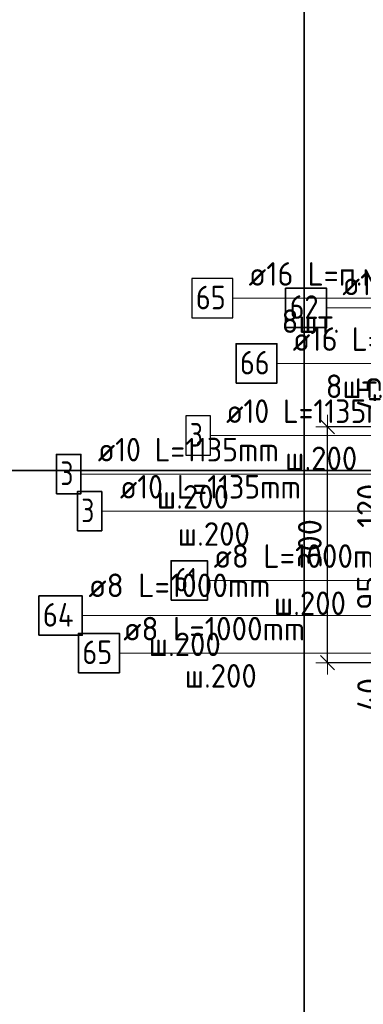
# Model space of a CAD drawing. Header units: metres. Extents: x -38 to 100, y -15 to 21.
# Tile 167 of 246: x 71.614 to 72.051, y 5.898 to 7.149. Entities that reach past the tile are written whole.
import ezdxf

# ---------------------------------------------------------------- set-up
doc = ezdxf.new("R2010")
doc.units = ezdxf.units.M
doc.header["$PDMODE"] = 65
for name, color, linetype, lineweight in [('XR$3$Арм.стержн. Арматура края', 96, 'Continuous', 35), ('XR$3$Арм.стержн. Хомут', 240, 'Continuous', 35), ('XR$3$Арм.стержн.горизонт. 1', 180, 'Continuous', 35), ('XR$4$Арм.стержн. Арматура края', 96, 'Continuous', 35), ('XR$4$Арм.стержн. Хомут', 240, 'Continuous', 35), ('XR$4$Арм.стержн.горизонт. 1', 180, 'Continuous', 35), ('XR$5$Текст_ примечание', 7, 'Continuous', 13), ('XR$6$Арм.стержн. Арматура края', 96, 'Continuous', 35), ('XR$6$Арм.стержн. Хомут', 240, 'Continuous', 35), ('XR$6$Арм.стержн.горизонт. 1', 180, 'Continuous', 35), ('XR$6$Размерная линия (1)', 7, 'Continuous', 13), ('XR$7$Текст_ примечание', 7, 'Continuous', 13)]:
    doc.layers.add(name, color=color, linetype=linetype, lineweight=lineweight)
doc.styles.add('ISOCPEUR', font='txt')
doc.dimstyles.new('DIMSTYLE_12', dxfattribs={"dimtxt": 0.03, "dimasz": 0.03, "dimexe": 0, "dimexo": 0, "dimgap": 0.015, "dimtad": 2, "dimdec": 0, "dimlfac": 1000, "dimrnd": 1, "dimzin": 12, "dimdsep": 46, "dimtxsty": 'ISOCPEUR', "dimblk1": 'ALL_ML_STRICH', "dimblk2": 'ALL_ML_STRICH', "dimsah": 1, "dimcen": 0, "dimclrd": 7, "dimclre": 256, "dimclrt": 7, "dimadec": 0, "dimazin": 0, "dimtfac": 1, "dimtdec": 0, "dimtix": 1, "dimtmove": 2, "dimatfit": 3, "dimfxl": 0, "dimtzin": 0, "dimlwd": 0, "dimlwe": -3, "dimarcsym": 0})
doc.dimstyles.new('DIMSTYLE_14', dxfattribs={"dimtxt": 0.03, "dimasz": 0.03, "dimexe": 0, "dimexo": 0, "dimgap": 0.015, "dimtad": 2, "dimdec": 0, "dimlfac": 1000, "dimrnd": 1, "dimzin": 12, "dimdsep": 46, "dimtxsty": 'ISOCPEUR', "dimblk1": 'ALL_ML_STRICH', "dimblk2": 'ALL_ML_STRICH', "dimsah": 1, "dimcen": 0, "dimclrd": 7, "dimclre": 256, "dimclrt": 7, "dimadec": 0, "dimazin": 0, "dimtfac": 1, "dimtdec": 0, "dimtix": 1, "dimtmove": 2, "dimatfit": 3, "dimfxl": 0, "dimtvp": 1.2, "dimtzin": 0, "dimlwd": 0, "dimlwe": -3, "dimarcsym": 0})

# ---------------------------------------------------------------- blocks, each defined once
blk = doc.blocks.new('ALL_ML_STRICH')
at = {"color": 0, "linetype": 'ByBlock', "lineweight": -2}
for p, q in [((0, -0.5), (0, 0.5)), ((-1, 0), (0.5, 0)), ((-0.3, -0.3), (0.3, 0.3))]:
    blk.add_line(p, q, dxfattribs=at)
blk = doc.blocks.new('*D702')
at = {"layer": 'DEFPOINTS', "color": 7, "linetype": 'Continuous', "lineweight": 13, "transparency": 33554687}
for p in [(72.1258, 6.6319), (72.0055, 6.3319), (72.1258, 6.3319)]:
    blk.add_point(p, dxfattribs=at)
at = {"layer": 'XR$6$Размерная линия (1)', "color": 9, "linetype": 'Continuous', "lineweight": -2, "true_color": 0xc7c7c7, "transparency": 33554687}
for p, q in [((72.1058, 6.6319), (72.0055, 6.6319)), ((72.1058, 6.3319), (72.0055, 6.3319))]:
    blk.add_line(p, q, dxfattribs=at)
at = {"layer": 'XR$6$Размерная линия (1)', "color": 7, "linetype": 'Continuous', "lineweight": -2, "transparency": 33554687}
blk.add_line((72.0055, 6.3319), (72.0055, 6.6319), dxfattribs=at)
at = {"layer": 'XR$6$Размерная линия (1)', "color": 7, "linetype": 'Continuous', "lineweight": 13, "transparency": 33554687, "xscale": 0.03, "yscale": 0.03, "zscale": 0.03}
for p, rotation in [((72.0055, 6.6319), 90), ((72.0055, 6.3319), 270)]:
    blk.add_blockref('ALL_ML_STRICH', p, dxfattribs=dict(at, rotation=rotation))
at = {"layer": 'XR$6$Размерная линия (1)', "color": 7, "linetype": 'Continuous', "lineweight": 13, "transparency": 33554687, "insert": (71.983, 6.4834), "char_height": 0.03, "width": 0.09, "attachment_point": 5, "rotation": 90, "style": 'ISOCPEUR'}
blk.add_mtext('\\A1;{300}', dxfattribs=at)
blk = doc.blocks.new('*D817')
at = {"layer": 'DEFPOINTS', "color": 7, "linetype": 'Continuous', "lineweight": 13, "transparency": 33554687}
for p in [(72.1657, 6.3719), (72.0805, 6.3319), (72.1258, 6.3319)]:
    blk.add_point(p, dxfattribs=at)
at = {"layer": 'XR$6$Размерная линия (1)', "color": 9, "linetype": 'Continuous', "lineweight": -2, "true_color": 0xc7c7c7, "transparency": 33554687}
for p, q in [((72.1457, 6.3719), (72.0805, 6.3719)), ((72.1058, 6.3319), (72.0805, 6.3319))]:
    blk.add_line(p, q, dxfattribs=at)
at = {"layer": 'XR$6$Размерная линия (1)', "color": 7, "linetype": 'Continuous', "lineweight": -2, "transparency": 33554687}
blk.add_line((72.0805, 6.3319), (72.0805, 6.3719), dxfattribs=at)
at = {"layer": 'XR$6$Размерная линия (1)', "color": 7, "linetype": 'Continuous', "lineweight": 13, "transparency": 33554687, "xscale": 0.03, "yscale": 0.03, "zscale": 0.03}
for p, rotation in [((72.0805, 6.3719), 90), ((72.0805, 6.3319), 270)]:
    blk.add_blockref('ALL_ML_STRICH', p, dxfattribs=dict(at, rotation=rotation))
at = {"layer": 'XR$6$Размерная линия (1)', "color": 7, "linetype": 'Continuous', "lineweight": 13, "transparency": 33554687, "insert": (72.0582, 6.291), "char_height": 0.03, "width": 0.06, "attachment_point": 5, "rotation": 90, "style": 'ISOCPEUR'}
blk.add_mtext('\\A1;{40}', dxfattribs=at)
blk = doc.blocks.new('*D818')
at = {"layer": 'DEFPOINTS', "color": 7, "linetype": 'Continuous', "lineweight": 13, "transparency": 33554687}
for p in [(72.1657, 6.4669), (72.0805, 6.3719), (72.1657, 6.3719)]:
    blk.add_point(p, dxfattribs=at)
at = {"layer": 'XR$6$Размерная линия (1)', "color": 9, "linetype": 'Continuous', "lineweight": -2, "true_color": 0xc7c7c7, "transparency": 33554687}
for p, q in [((72.1457, 6.4669), (72.0805, 6.4669)), ((72.1457, 6.3719), (72.0805, 6.3719))]:
    blk.add_line(p, q, dxfattribs=at)
at = {"layer": 'XR$6$Размерная линия (1)', "color": 7, "linetype": 'Continuous', "lineweight": -2, "transparency": 33554687}
blk.add_line((72.0805, 6.3719), (72.0805, 6.4669), dxfattribs=at)
at = {"layer": 'XR$6$Размерная линия (1)', "color": 7, "linetype": 'Continuous', "lineweight": 13, "transparency": 33554687, "xscale": 0.03, "yscale": 0.03, "zscale": 0.03}
for p, rotation in [((72.0805, 6.4669), 90), ((72.0805, 6.3719), 270)]:
    blk.add_blockref('ALL_ML_STRICH', p, dxfattribs=dict(at, rotation=rotation))
at = {"layer": 'XR$6$Размерная линия (1)', "color": 7, "linetype": 'Continuous', "lineweight": 13, "transparency": 33554687, "insert": (72.058, 6.4209), "char_height": 0.03, "width": 0.06, "attachment_point": 5, "rotation": 90, "style": 'ISOCPEUR'}
blk.add_mtext('\\A1;{95}', dxfattribs=at)
blk = doc.blocks.new('*D819')
at = {"layer": 'DEFPOINTS', "color": 7, "linetype": 'Continuous', "lineweight": 13, "transparency": 33554687}
for p in [(72.1658, 6.5869), (72.0805, 6.4669), (72.1657, 6.4669)]:
    blk.add_point(p, dxfattribs=at)
at = {"layer": 'XR$6$Размерная линия (1)', "color": 9, "linetype": 'Continuous', "lineweight": -2, "true_color": 0xc7c7c7, "transparency": 33554687}
for p, q in [((72.1458, 6.5869), (72.0805, 6.5869)), ((72.1457, 6.4669), (72.0805, 6.4669))]:
    blk.add_line(p, q, dxfattribs=at)
at = {"layer": 'XR$6$Размерная линия (1)', "color": 7, "linetype": 'Continuous', "lineweight": -2, "transparency": 33554687}
blk.add_line((72.0805, 6.4669), (72.0805, 6.5869), dxfattribs=at)
at = {"layer": 'XR$6$Размерная линия (1)', "color": 7, "linetype": 'Continuous', "lineweight": 13, "transparency": 33554687, "xscale": 0.03, "yscale": 0.03, "zscale": 0.03}
for p, rotation in [((72.0805, 6.5869), 90), ((72.0805, 6.4669), 270)]:
    blk.add_blockref('ALL_ML_STRICH', p, dxfattribs=dict(at, rotation=rotation))
at = {"layer": 'XR$6$Размерная линия (1)', "color": 7, "linetype": 'Continuous', "lineweight": 13, "transparency": 33554687, "insert": (72.058, 6.5314), "char_height": 0.03, "width": 0.09, "attachment_point": 5, "rotation": 90, "style": 'ISOCPEUR'}
blk.add_mtext('\\A1;{120}', dxfattribs=at)
blk = doc.blocks.new('*D820')
at = {"layer": 'DEFPOINTS', "color": 7, "linetype": 'Continuous', "lineweight": 13, "transparency": 33554687}
for p in [(72.1258, 6.6319), (72.0805, 6.5869), (72.1658, 6.5869)]:
    blk.add_point(p, dxfattribs=at)
at = {"layer": 'XR$6$Размерная линия (1)', "color": 9, "linetype": 'Continuous', "lineweight": -2, "true_color": 0xc7c7c7, "transparency": 33554687}
for p, q in [((72.1058, 6.6319), (72.0805, 6.6319)), ((72.1458, 6.5869), (72.0805, 6.5869))]:
    blk.add_line(p, q, dxfattribs=at)
at = {"layer": 'XR$6$Размерная линия (1)', "color": 7, "linetype": 'Continuous', "lineweight": -2, "transparency": 33554687}
blk.add_line((72.0805, 6.5869), (72.0805, 6.6319), dxfattribs=at)
at = {"layer": 'XR$6$Размерная линия (1)', "color": 7, "linetype": 'Continuous', "lineweight": 13, "transparency": 33554687, "xscale": 0.03, "yscale": 0.03, "zscale": 0.03}
for p, rotation in [((72.0805, 6.6319), 90), ((72.0805, 6.5869), 270)]:
    blk.add_blockref('ALL_ML_STRICH', p, dxfattribs=dict(at, rotation=rotation))
at = {"layer": 'XR$6$Размерная линия (1)', "color": 7, "linetype": 'Continuous', "lineweight": 13, "transparency": 33554687, "insert": (72.0581, 6.6742), "char_height": 0.03, "width": 0.06, "attachment_point": 5, "rotation": 90, "style": 'ISOCPEUR'}
blk.add_mtext('\\A1;{45}', dxfattribs=at)

msp = doc.modelspace()

# ---------------------------------------------------------------- linework, layer by layer
at = {"layer": 'XR$3$Арм.стержн. Арматура края', "color": 7, "linetype": 'Continuous', "lineweight": 13, "transparency": 33554687}
msp.add_line((71.8566, 6.6207), (72.1636, 6.6207), dxfattribs=at)
at = {"layer": 'XR$3$Арм.стержн. Арматура края', "color": 7, "linetype": 'Continuous', "lineweight": 25, "transparency": 33554687}
msp.add_lwpolyline([(71.8256, 6.5957), (71.8566, 6.5957), (71.8566, 6.6457), (71.8256, 6.6457), (71.8256, 6.5957)], dxfattribs=at)
at = {"layer": 'XR$3$Арм.стержн. Хомут', "color": 7, "linetype": 'Continuous', "lineweight": 13, "transparency": 33554687}
msp.add_line((71.8528, 6.4365), (72.1388, 6.4365), dxfattribs=at)
at = {"layer": 'XR$3$Арм.стержн. Хомут', "color": 7, "linetype": 'Continuous', "lineweight": 35, "transparency": 33554687}
msp.add_lwpolyline([(71.8068, 6.4115), (71.8528, 6.4115), (71.8528, 6.4615), (71.8068, 6.4615), (71.8068, 6.4115)], dxfattribs=at)
at = {"layer": 'XR$3$Арм.стержн.горизонт. 1', "color": 7, "linetype": 'Continuous', "lineweight": 13, "transparency": 33554687}
msp.add_line((72.0043, 6.7831), (72.2303, 6.7831), dxfattribs=at)
at = {"layer": 'XR$3$Арм.стержн.горизонт. 1', "color": 7, "linetype": 'Continuous', "lineweight": 35, "transparency": 33554687}
msp.add_lwpolyline([(71.9523, 6.7581), (72.0043, 6.7581), (72.0043, 6.8081), (71.9523, 6.8081), (71.9523, 6.7581)], dxfattribs=at)
at = {"layer": 'XR$4$Арм.стержн. Арматура края', "color": 7, "linetype": 'Continuous', "lineweight": 13, "transparency": 33554687}
for p, q in [((71.7187, 6.5246), (72.0287, 6.5246)), ((72.0287, 6.5246), (72.2443, 6.5246))]:
    msp.add_line(p, q, dxfattribs=at)
at = {"layer": 'XR$4$Арм.стержн. Арматура края', "color": 7, "linetype": 'Continuous', "lineweight": 35, "transparency": 33554687}
msp.add_lwpolyline([(71.6877, 6.4996), (71.7187, 6.4996), (71.7187, 6.5496), (71.6877, 6.5496), (71.6877, 6.4996)], dxfattribs=at)
at = {"layer": 'XR$4$Арм.стержн. Хомут', "color": 7, "linetype": 'Continuous', "lineweight": 13, "transparency": 33554687}
for p, q in [((71.741, 6.3442), (72.024, 6.3442)), ((72.024, 6.3442), (72.2433, 6.3442))]:
    msp.add_line(p, q, dxfattribs=at)
at = {"layer": 'XR$4$Арм.стержн. Хомут', "color": 7, "linetype": 'Continuous', "lineweight": 35, "transparency": 33554687}
msp.add_lwpolyline([(71.689, 6.3192), (71.741, 6.3192), (71.741, 6.3692), (71.689, 6.3692), (71.689, 6.3192)], dxfattribs=at)
at = {"layer": 'XR$4$Арм.стержн.горизонт. 1', "color": 7, "linetype": 'Continuous', "lineweight": 13, "transparency": 33554687}
msp.add_line((71.9412, 6.7124), (72.1672, 6.7124), dxfattribs=at)
at = {"layer": 'XR$4$Арм.стержн.горизонт. 1', "color": 7, "linetype": 'Continuous', "lineweight": 35, "transparency": 33554687}
msp.add_lwpolyline([(71.8892, 6.6874), (71.9412, 6.6874), (71.9412, 6.7374), (71.8892, 6.7374), (71.8892, 6.6874)], dxfattribs=at)
at = {"layer": 'XR$5$Текст_ примечание', "color": 7, "linetype": 'Continuous', "lineweight": 35, "transparency": 33554687}
for p, q in [((71.9757, 7.3764), (71.9757, 6.5764)), ((70.4757, 6.5764), (88.9757, 6.5764)), ((71.9757, 6.5764), (71.9757, 5.7764))]:
    msp.add_line(p, q, dxfattribs=at)
at = {"layer": 'XR$5$Текст_ примечание', "color": 7, "linetype": 'Continuous', "lineweight": 13, "transparency": 33554687}
msp.add_line((88.9757, 6.5764), (70.4757, 6.5764), dxfattribs=at)
at = {"layer": 'XR$6$Арм.стержн. Арматура края', "color": 7, "linetype": 'Continuous', "lineweight": 13, "transparency": 33554687}
for p, q in [((71.6921, 6.5718), (72.0021, 6.5718)), ((72.0021, 6.5718), (72.1558, 6.5718))]:
    msp.add_line(p, q, dxfattribs=at)
at = {"layer": 'XR$6$Арм.стержн. Арматура края', "color": 7, "linetype": 'Continuous', "lineweight": 35, "transparency": 33554687}
msp.add_lwpolyline([(71.6611, 6.5468), (71.6921, 6.5468), (71.6921, 6.5968), (71.6611, 6.5968), (71.6611, 6.5468)], dxfattribs=at)
at = {"layer": 'XR$6$Арм.стержн. Хомут', "color": 7, "linetype": 'Continuous', "lineweight": 13, "transparency": 33554687}
for p, q in [((71.6938, 6.3918), (71.9798, 6.3918)), ((71.9798, 6.3918), (72.1547, 6.3918))]:
    msp.add_line(p, q, dxfattribs=at)
at = {"layer": 'XR$6$Арм.стержн. Хомут', "color": 7, "linetype": 'Continuous', "lineweight": 35, "transparency": 33554687}
msp.add_lwpolyline([(71.6388, 6.3668), (71.6938, 6.3668), (71.6938, 6.4168), (71.6388, 6.4168), (71.6388, 6.3668)], dxfattribs=at)
at = {"layer": 'XR$6$Арм.стержн.горизонт. 1', "color": 7, "linetype": 'Continuous', "lineweight": 13, "transparency": 33554687}
msp.add_line((71.8852, 6.7952), (72.1112, 6.7952), dxfattribs=at)
at = {"layer": 'XR$6$Арм.стержн.горизонт. 1', "color": 7, "linetype": 'Continuous', "lineweight": 25, "transparency": 33554687}
msp.add_lwpolyline([(71.8332, 6.7702), (71.8852, 6.7702), (71.8852, 6.8202), (71.8332, 6.8202), (71.8332, 6.7702)], dxfattribs=at)
at = {"layer": 'XR$7$Текст_ примечание', "color": 7, "linetype": 'Continuous', "lineweight": 35, "transparency": 33554687}
for p, q in [((71.9757, 7.3764), (71.9757, 6.5764)), ((70.4757, 6.5764), (88.9757, 6.5764)), ((71.9757, 6.5764), (71.9757, 5.7764))]:
    msp.add_line(p, q, dxfattribs=at)
at = {"layer": 'XR$7$Текст_ примечание', "color": 7, "linetype": 'Continuous', "lineweight": 13, "transparency": 33554687}
msp.add_line((88.9757, 6.5764), (70.4757, 6.5764), dxfattribs=at)

# ---------------------------------------------------------------- texts
at = {"layer": 'XR$3$Арм.стержн. Арматура края', "color": 7, "linetype": 'Continuous', "lineweight": 25, "transparency": 33554687, "char_height": 0.03, "attachment_point": 7, "style": 'ISOCPEUR'}
for s, insert, width in [('\\W0.92;ø10 L=1135mm ', (71.8766, 6.6367), 0.280669), ('\\W0.78;3', (71.8306, 6.6067), 0.032641), ('\\W0.95;ш.200 ', (71.9516, 6.5767), 0.1312)]:
    msp.add_mtext(s, dxfattribs=dict(at, insert=insert, width=width))
at = {"layer": 'XR$3$Арм.стержн. Хомут', "color": 7, "linetype": 'Continuous', "lineweight": 25, "transparency": 33554687, "char_height": 0.03, "attachment_point": 7, "style": 'ISOCPEUR'}
for s, insert, width in [('\\W0.96;ø8 L=1000mm ', (71.8608, 6.4525), 0.272222), ('\\W0.75;61', (71.8118, 6.4225), 0.047228), ('\\W0.95;ш.200 ', (71.9373, 6.3925), 0.1312)]:
    msp.add_mtext(s, dxfattribs=dict(at, insert=insert, width=width))
at = {"layer": 'XR$3$Арм.стержн.горизонт. 1', "color": 7, "linetype": 'Continuous', "lineweight": 25, "transparency": 33554687, "char_height": 0.03, "attachment_point": 7, "style": 'ISOCPEUR'}
for s, insert, width in [('\\W0.94;ø16 L=п.м.', (72.0243, 6.7991), 0.199983), ('\\W0.87;62', (71.9573, 6.7691), 0.055081)]:
    msp.add_mtext(s, dxfattribs=dict(at, insert=insert, width=width))
at = {"layer": 'XR$4$Арм.стержн. Арматура края', "color": 7, "linetype": 'Continuous', "lineweight": 25, "transparency": 33554687, "char_height": 0.03, "attachment_point": 7, "style": 'ISOCPEUR'}
for s, insert, width in [('\\W0.92;ø10 L=1135mm ', (71.7417, 6.5406), 0.280669), ('\\W0.78;3', (71.6927, 6.5106), 0.032641), ('\\W0.95;ш.200 ', (71.8152, 6.4806), 0.1312)]:
    msp.add_mtext(s, dxfattribs=dict(at, insert=insert, width=width))
at = {"layer": 'XR$4$Арм.стержн. Хомут', "color": 7, "linetype": 'Continuous', "lineweight": 25, "transparency": 33554687, "char_height": 0.03, "attachment_point": 7, "style": 'ISOCPEUR'}
for s, insert, width in [('\\W0.96;ø8 L=1000mm ', (71.746, 6.3602), 0.272222), ('\\W0.87;65', (71.694, 6.3302), 0.055081), ('\\W0.95;ш.200 ', (71.824, 6.3002), 0.1312)]:
    msp.add_mtext(s, dxfattribs=dict(at, insert=insert, width=width))
at = {"layer": 'XR$4$Арм.стержн.горизонт. 1', "color": 7, "linetype": 'Continuous', "lineweight": 25, "transparency": 33554687, "char_height": 0.03, "attachment_point": 7, "style": 'ISOCPEUR'}
for s, insert, width in [('\\W0.94;ø16 L=п.м.', (71.9612, 6.7284), 0.199983), ('\\W0.87;66', (71.8942, 6.6984), 0.055081), ('\\W0.94;8шт. ', (72.0032, 6.6684), 0.116129)]:
    msp.add_mtext(s, dxfattribs=dict(at, insert=insert, width=width))
at = {"layer": 'XR$6$Арм.стержн. Арматура края', "color": 7, "linetype": 'Continuous', "lineweight": 25, "transparency": 33554687, "char_height": 0.03, "attachment_point": 7, "style": 'ISOCPEUR'}
for s, insert, width in [('\\W0.92;ø10 L=1135mm ', (71.7136, 6.5878), 0.280669), ('\\W0.78;3', (71.6661, 6.5578), 0.032641), ('\\W0.95;ш.200 ', (71.7886, 6.5278), 0.1312)]:
    msp.add_mtext(s, dxfattribs=dict(at, insert=insert, width=width))
at = {"layer": 'XR$6$Арм.стержн. Хомут', "color": 7, "linetype": 'Continuous', "lineweight": 25, "transparency": 33554687, "char_height": 0.03, "attachment_point": 7, "style": 'ISOCPEUR'}
for s, insert, width in [('\\W0.96;ø8 L=1000mm ', (71.7018, 6.4153), 0.272222), ('\\W0.88;64', (71.6438, 6.3778), 0.058199), ('\\W0.95;ш.200 ', (71.7783, 6.3403), 0.1312)]:
    msp.add_mtext(s, dxfattribs=dict(at, insert=insert, width=width))
at = {"layer": 'XR$6$Арм.стержн.горизонт. 1', "color": 7, "linetype": 'Continuous', "lineweight": 25, "transparency": 33554687, "char_height": 0.03, "attachment_point": 7, "style": 'ISOCPEUR'}
for s, insert, width in [('\\W0.94;ø16 L=п.м.', (71.9052, 6.8112), 0.199983), ('\\W0.87;65', (71.8382, 6.7812), 0.055081), ('\\W0.94;8шт. ', (71.9472, 6.7512), 0.116129)]:
    msp.add_mtext(s, dxfattribs=dict(at, insert=insert, width=width))

# ---------------------------------------------------------------- dimensions: what is measured, and where the dimension line sits
at = {"layer": 'XR$6$Размерная линия (1)', "color": 7, "linetype": 'Continuous', "lineweight": 13, "transparency": 33554687}
for base, p1, p2, dimstyle, picture, middle in [((72.0805, 6.6319), (72.1458, 6.5869), (72.1058, 6.6319), 'DIMSTYLE_14', '*D820', (72.0581, 6.6742)), ((72.0055, 6.6319), (72.1058, 6.3319), (72.1058, 6.6319), 'DIMSTYLE_12', '*D702', (71.983, 6.4834)), ((72.0805, 6.5869), (72.1457, 6.4669), (72.1458, 6.5869), 'DIMSTYLE_12', '*D819', (72.058, 6.5314)), ((72.0805, 6.4669), (72.1457, 6.3719), (72.1457, 6.4669), 'DIMSTYLE_12', '*D818', (72.058, 6.4209)), ((72.0805, 6.3719), (72.1058, 6.3319), (72.1457, 6.3719), 'DIMSTYLE_14', '*D817', (72.0582, 6.291))]:
    dim = msp.add_linear_dim(base=base, p1=p1, p2=p2, angle=90, dimstyle=dimstyle, override={"dimpost": '<>', "dimclrd": 7, "dimclre": 9, "dimclrt": 7, "dimlwd": 0, "dimlwe": 65533}, dxfattribs=at)
    dim.commit()
    dim.dimension.update_dxf_attribs({"geometry": picture, "text_midpoint": middle, "dimtype": 160})

doc.saveas('drawing.dxf')
